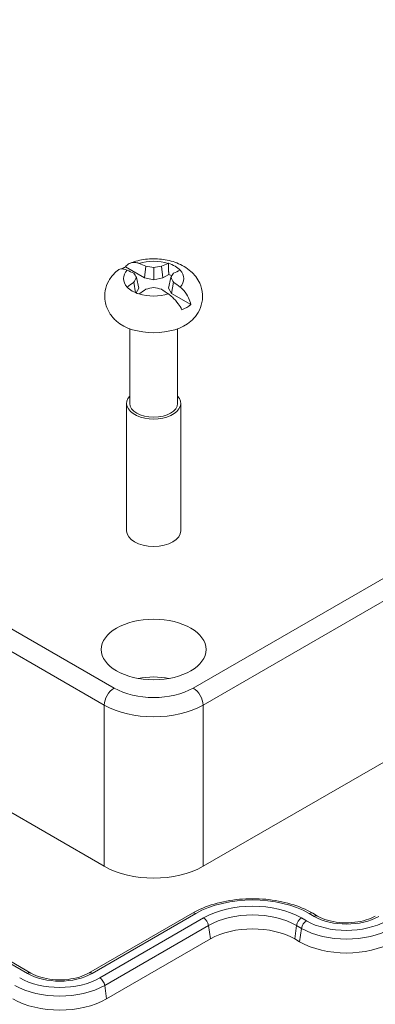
# Model space of a CAD drawing. Header units: millimetres. Extents: x 15 to 916, y 15 to 705.
# Tile 17 of 19: x 746 to 767, y 520 to 578. Entities that reach past the tile are written whole.
import ezdxf

# ---------------------------------------------------------------- set-up
doc = ezdxf.new("R2010")
doc.units = ezdxf.units.MM
doc.header["$LTSCALE"] = 3.333333
doc.layers.add('Visible (ANSI)', color=7, linetype='Continuous', lineweight=9)
doc.layers.add('Visible Narrow (ANSI)', color=7, linetype='Continuous', lineweight=9)

msp = doc.modelspace()

# ---------------------------------------------------------------- linework, layer by layer
at = {"layer": 'Visible (ANSI)'}
for p, q in [((650.5218, 585.7932), (750.6955, 527.9579)), ((746.3248, 521.5926), (658.5257, 572.2835)), ((756.5879, 527.9579), (821.4062, 565.3808)), ((751.9569, 563.698), (753.0983, 563.0395)), ((753.1729, 563.7362), (753.0983, 563.0395)), ((753.6413, 563.6593), (753.6414, 562.926)), ((754.1095, 563.7364), (754.1843, 563.0398)), ((752.6181, 563.068), (752.7668, 562.4207)), ((753.0983, 563.0395), (753.6414, 562.926)), ((753.6414, 562.926), (754.1843, 563.0398)), ((754.1843, 563.0398), (754.5395, 563.2451)), ((754.6653, 563.0685), (754.5166, 562.4211)), ((752.4527, 562.7791), (752.5612, 562.1585)), ((752.5938, 562.1448), (752.7668, 562.4207)), ((754.5166, 562.4211), (754.7137, 562.1076)), ((754.831, 562.7797), (754.7137, 562.1076)), ((755.855, 561.4492), (754.7137, 562.1076)), ((752.2125, 560.0135), (752.2125, 555.5623)), ((755.0709, 560.0135), (755.0709, 555.5623)), ((752.025, 555.5623), (752.025, 547.9621)), ((755.2584, 555.5623), (755.2584, 547.9621)), ((755.9499, 525.1648), (749.7627, 521.5926)), ((763.4132, 524.9947), (763.1186, 525.1648)), ((750.8342, 520.053), (757.0214, 523.6252)), ((762.0471, 523.6252), (762.3418, 523.4551))]:
    msp.add_line(p, q, dxfattribs=at)
for centre, major_axis, ratio, start_param, end_param in [((753.6417, 562.4209), (2.7805, 0), 0.5773503, 2.2217122, 2.3354598), ((752.4304, 552.0543), (4.5053, -12.0424), 0.6690592, 2.5512104, 2.5945832), ((753.2064, 551.9974), (9.8194, -8.3809), 0.856312, 2.1661759, 2.2046929), ((754.078, 551.9976), (9.8087, 8.3934), 0.8560957, 0.9359514, 0.9744684), ((754.8539, 552.0548), (4.4974, 12.0454), 0.6686104, 0.5467059, 0.5900787), ((753.6417, 562.9975), (-1.8109, 0), 0.5773503, 3.6485533, 4.2062177), ((754.853, 553.454), (-7.9172, 10.1309), 0.4685476, 5.5155606, 5.5589334), ((754.8436, 552.9434), (-4.402, 12.136), 0.1740985, 5.6331285, 5.6716456), ((754.8439, 552.4402), (0.721, 12.8895), 0.3740135, 0.6226517, 0.6611688), ((753.6417, 562.4209), (1.6864, 0), 0.5773503, 0.870716, 1.0093629), ((752.4395, 552.9428), (-4.396, -12.1381), 0.1735018, 3.7529094, 3.7914264), ((752.4398, 552.4396), (0.727, -12.8892), 0.3746102, 2.4803849, 2.5189019), ((752.4295, 553.4535), (-7.9105, -10.1362), 0.4680988, 3.8653956, 3.9087684), ((753.6417, 562.9975), (1.8109, 0), 0.5773503, 3.6485533, 4.2062177), ((754.8539, 552.0548), (4.4974, 12.0454), 0.6686104, 0.7726352, 0.816008), ((753.2054, 553.3854), (-11.5611, -5.7445), 0.655584, 4.3615597, 4.4000768), ((754.077, 553.3856), (-11.5666, 5.7335), 0.6558004, 5.0239366, 5.0624536), ((752.4304, 552.0543), (4.5053, -12.0424), 0.6690592, 2.3252812, 2.368654), ((752.4295, 553.4535), (-7.9105, -10.1362), 0.4680988, 4.0913249, 4.1346977), ((754.853, 553.454), (-7.9172, 10.1309), 0.4685476, 5.2896313, 5.3330041), ((753.6417, 562.4209), (-2.7805, 0), 0.5773503, 2.2217122, 2.4914661), ((753.6417, 561.2982), (-2.6446, 0), 0.5773503, 0.5793418, 2.5622509), ((753.6417, 555.5623), (1.6167, 0), 0.5773503, 2.655191, 6.769587), ((753.6417, 555.5623), (1.4292, 0), 0.5773503, 3.1415927, 6.2831853), ((753.6417, 547.9621), (1.6167, 0), 0.5773503, 3.1415927, 6.2831853), ((753.6417, 537.4837), (-3.0523, 0), 0.5773503, 4.403871, 5.0209069), ((753.6417, 529.6591), (4.1667, 0), 0.5773942, 3.9270289, 5.4977491), ((759.5343, 522.1744), (3.5537, 0), 0.5773503, 0.7853982, 2.3561945), ((765.1322, 525.0662), (3.9463, 0), 0.5773503, 3.9269908, 5.4977871), ((748.0438, 521.6641), (3.9463, 0), 0.5773503, 3.9269908, 5.4977871)]:
    msp.add_ellipse(centre, major_axis=major_axis, ratio=ratio, start_param=start_param, end_param=end_param, dxfattribs=at)
msp.add_ellipse((753.6417, 540.8858), major_axis=(-3.125, 0), ratio=0.5773503, dxfattribs=at)
for points, knots in [([(752.2426, 563.924), (752.5372, 564.0414), (752.8443, 564.1149), (753.4696, 564.1902), (753.7877, 564.1911), (754.4149, 564.1198), (754.7239, 564.0479), (755.316, 563.8166), (755.6012, 563.6586), (756.0648, 563.2475), (756.2547, 563.016), (756.4807, 562.5224), (756.5425, 562.2884), (756.5672, 561.8359), (756.5406, 561.6207), (756.4203, 561.2136), (756.3245, 561.0243), (756.1048, 560.7073), (755.9833, 560.5758), (755.8547, 560.4623)], [0.1818824, 0.1818824, 0.1818824, 0.1818824, 0.5801607, 0.5801607, 0.9804193, 0.9804193, 1.3805277, 1.3805277, 1.779371, 1.779371, 2.0981894, 2.0981894, 2.3251442, 2.3251442, 2.5255402, 2.5255402, 2.7371741, 2.7371741, 2.9359309, 2.9359309, 2.9359309, 2.9359309]), ([(751.9569, 563.698), (752.018, 563.7809), (752.0991, 563.8511), (752.2763, 563.947), (752.4078, 563.9743), (752.5976, 563.9612), (752.6811, 563.943), (752.7625, 563.9116)], [0.06956216, 0.06956216, 0.06956216, 0.06956216, 0.11756702, 0.11756702, 0.17740643, 0.17740643, 0.21496759, 0.21496759, 0.21496759, 0.21496759]), ([(751.4286, 560.4623), (751.2729, 560.5998), (751.1271, 560.7641), (750.8867, 561.1583), (750.7934, 561.3899), (750.7152, 561.8505), (750.7169, 562.0727), (750.7947, 562.494), (750.8698, 562.6918), (751.0792, 563.068), (751.2197, 563.2385), (751.419, 563.4264), (751.4679, 563.4688), (751.5179, 563.5087)], [4.91884, 4.91884, 4.91884, 4.91884, 5.1596537, 5.1596537, 5.4004673, 5.4004673, 5.6043697, 5.6043697, 5.8089783, 5.8089783, 6.0476296, 6.0476296, 6.1229081, 6.1229081, 6.1229081, 6.1229081]), ([(752.0578, 563.5045), (751.9806, 563.5382), (751.9048, 563.5609), (751.74, 563.5885), (751.6353, 563.5766), (751.5492, 563.5313), (751.5332, 563.5207), (751.5181, 563.5084)], [0.73855304, 0.73855304, 0.73855304, 0.73855304, 0.7761142, 0.7761142, 0.83595361, 0.83595361, 0.84999071, 0.84999071, 0.84999071, 0.84999071]), ([(755.2255, 562.4906), (755.3028, 562.4305), (755.3786, 562.3569), (755.5434, 562.1655), (755.6481, 562.0019), (755.7739, 561.7312), (755.8246, 561.5849), (755.855, 561.4492)], [0.73855304, 0.73855304, 0.73855304, 0.73855304, 0.7761142, 0.7761142, 0.83595361, 0.83595361, 0.88395847, 0.88395847, 0.88395847, 0.88395847]), ([(755.3265, 561.1438), (755.2647, 561.263), (755.1824, 561.3934), (755.0043, 561.6347), (754.8733, 561.7819), (754.6845, 561.9576), (754.6016, 562.0262), (754.5209, 562.0835)], [0.06956528, 0.06956528, 0.06956528, 0.06956528, 0.11813633, 0.11813633, 0.17769534, 0.17769534, 0.21497218, 0.21497218, 0.21497218, 0.21497218]), ([(763.1186, 525.1648), (762.7323, 525.3878), (762.2929, 525.5713), (761.3459, 525.8499), (760.8384, 525.9448), (759.7998, 526.0398), (759.2688, 526.0398), (758.2301, 525.9448), (757.7226, 525.8499), (756.7756, 525.5713), (756.3362, 525.3878), (755.9499, 525.1648)], [4.712389, 4.712389, 4.712389, 4.712389, 5.0265482, 5.0265482, 5.3407075, 5.3407075, 5.6548668, 5.6548668, 5.969026, 5.969026, 6.2831853, 6.2831853, 6.2831853, 6.2831853]), ([(766.8511, 524.9947), (766.695, 524.9045), (766.5093, 524.824), (766.0941, 524.6945), (765.8639, 524.6461), (765.3829, 524.5898), (765.1319, 524.5825), (764.6381, 524.611), (764.3955, 524.6469), (763.9475, 524.7561), (763.7418, 524.8292), (763.5114, 524.9404), (763.461, 524.9671), (763.4132, 524.9947)], [3.1415927, 3.1415927, 3.1415927, 3.1415927, 3.4317033, 3.4317033, 3.7270585, 3.7270585, 4.0265467, 4.0265467, 4.3266636, 4.3266636, 4.6236928, 4.6236928, 4.712389, 4.712389, 4.712389, 4.712389]), ([(749.7627, 521.5926), (749.6066, 521.5025), (749.4209, 521.4219), (749.0057, 521.2924), (748.7755, 521.244), (748.2945, 521.1877), (748.0435, 521.1804), (747.5497, 521.2089), (747.3071, 521.2448), (746.8591, 521.3541), (746.6534, 521.4271), (746.423, 521.5384), (746.3725, 521.5651), (746.3248, 521.5926)], [3.1415927, 3.1415927, 3.1415927, 3.1415927, 3.4317033, 3.4317033, 3.7270585, 3.7270585, 4.0265467, 4.0265467, 4.3266636, 4.3266636, 4.6236928, 4.6236928, 4.712389, 4.712389, 4.712389, 4.712389])]:
    msp.add_open_spline(points, degree=3, knots=knots, dxfattribs=at)
for points, degree in [([(752.7733, 563.9073), (752.7697, 563.9088), (752.7661, 563.9102), (752.7625, 563.9116)], 3), ([(754.5197, 563.912), (754.5161, 563.9106), (754.5125, 563.9092), (754.5089, 563.9077)], 3), ([(754.5395, 563.2451), (754.5309, 563.5696), (754.5197, 563.912)], 2), ([(752.0578, 563.5045), (752.0613, 563.503), (752.0647, 563.5014), (752.0681, 563.4999)], 3), ([(755.2146, 563.5006), (755.218, 563.5022), (755.2214, 563.5037), (755.2249, 563.5052)], 3), ([(752.0688, 562.4979), (752.0654, 562.4952), (752.062, 562.4926), (752.0585, 562.4899)], 3), ([(755.2255, 562.4906), (755.2221, 562.4933), (755.2187, 562.496), (755.2152, 562.4986)], 3), ([(752.7637, 562.0831), (752.7673, 562.0857), (752.7709, 562.0882), (752.7745, 562.0907)], 3), ([(754.5101, 562.0911), (754.5137, 562.0886), (754.5173, 562.0861), (754.5209, 562.0835)], 3)]:
    msp.add_open_spline(points, degree=degree, dxfattribs=at)
at = {"layer": 'Visible Narrow (ANSI)'}
for p, q in [((751.2848, 538.5874), (651.2552, 596.3396)), ((650.6659, 595.3249), (750.6955, 537.5728)), ((820.6729, 575.9272), (755.9986, 538.5874)), ((756.5879, 537.5728), (821.2621, 574.9125)), ((658.3174, 572.2628), (746.1165, 521.572)), ((750.6955, 537.5728), (750.6955, 527.9579)), ((756.5879, 527.9579), (756.5879, 537.5728)), ((749.9711, 521.572), (756.1582, 525.1442)), ((756.6183, 524.8786), (750.4311, 521.3064)), ((762.7448, 524.7085), (762.4502, 524.8786)), ((762.9103, 525.1442), (763.2049, 524.9741)), ((750.7213, 520.8577), (756.9085, 524.4299)), ((756.9085, 524.4299), (757.0214, 523.6252)), ((762.1601, 524.4299), (762.0471, 523.6252)), ((762.1601, 524.4299), (762.4547, 524.2598)), ((762.4547, 524.2598), (762.3418, 523.4551)), ((750.7213, 520.8577), (750.8342, 520.053))]:
    msp.add_line(p, q, dxfattribs=at)
for centre, major_axis, ratio, start_param, end_param in [((753.6417, 562.9992), (1.7967, 0), 0.5773503, 1.0671069, 2.075275), ((753.6417, 562.9992), (-1.7967, 0), 0.5773503, 5.7794959, 6.787664), ((753.6417, 562.9992), (1.7967, 0), 0.5773503, 5.7794959, 6.787664), ((753.6417, 562.9992), (-1.7967, 0), 0.5773503, 1.0671069, 2.075275), ((751.2848, 537.907), (-0.4167, -0.7217), 0.5773503, 3.9269908, 5.4890605), ((753.6417, 539.9484), (-3.3333, 0), 0.5773942, 0.7854362, 2.3561564), ((755.9986, 537.907), (-0.4167, 0.7217), 0.5773503, 3.9357175, 5.4977871), ((753.6417, 539.268), (4.1667, 0), 0.5753614, 3.9270289, 5.4977491), ((759.5343, 523.195), (4.7744, 0), 0.5773503, 0.7853982, 2.3561945), ((759.5343, 523.195), (-4.1238, 0), 0.5773503, 3.9269908, 5.4977871), ((756.1582, 524.804), (-0.2083, 0.3608), 0.5773503, 5.4977871, 6.2831853), ((756.6183, 524.5383), (0.2083, -0.3608), 0.5773503, 0.9599311, 2.3561945), ((759.5343, 522.9139), (3.7134, 0), 0.5773503, 0.7853982, 2.3561945), ((762.4502, 524.5383), (-0.2083, -0.3608), 0.5773503, 3.9269908, 5.3232542), ((762.9103, 524.804), (0.2083, 0.3608), 0.5773503, 0, 0.7853982), ((763.2049, 524.6339), (0.2083, 0.3608), 0.5773503, 0, 0.7853982), ((765.1322, 526.0868), (2.7256, 0), 0.5773503, 3.9269908, 5.4977871), ((762.7448, 524.3682), (-0.2083, -0.3608), 0.5773503, 3.9269908, 5.3232542), ((765.1322, 525.8057), (3.7866, 0), 0.5773503, 3.9269908, 5.4977871), ((765.1322, 526.0868), (-3.3762, 0), 0.5773503, 0.7853982, 2.3561945), ((746.1165, 521.2318), (0.2083, 0.3608), 0.5773503, 0, 0.7853982), ((748.0438, 522.6847), (2.7256, 0), 0.5773503, 3.9269908, 5.4977871), ((749.9711, 521.2318), (-0.2083, 0.3608), 0.5773503, 5.4977871, 6.2831853), ((748.0438, 522.4036), (3.7866, 0), 0.5773503, 3.9269908, 5.4977871), ((748.0438, 522.6847), (-3.3762, 0), 0.5773503, 0.7853982, 2.3561945), ((750.4311, 520.9662), (0.2083, -0.3608), 0.5773503, 0.9599311, 2.3561945)]:
    msp.add_ellipse(centre, major_axis=major_axis, ratio=ratio, start_param=start_param, end_param=end_param, dxfattribs=at)

doc.saveas('drawing.dxf')
